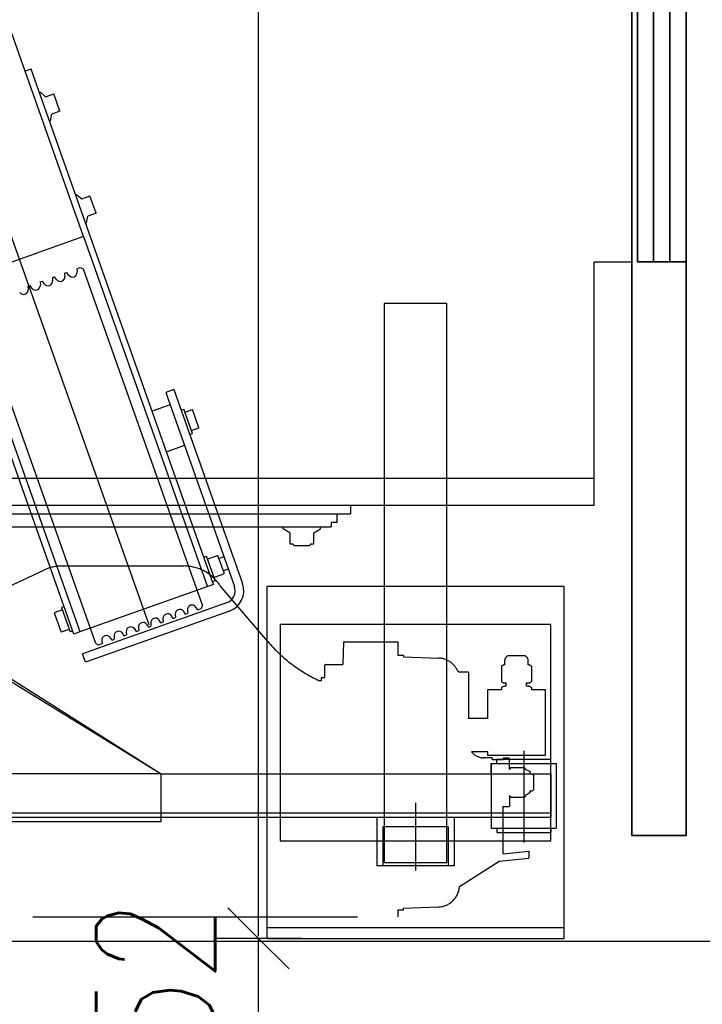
# Model space of a CAD drawing. Header units: millimetres. Extents: x 171 to 266814, y 44 to 350448.
# Tile 39 of 105: x 19122 to 19753, y 19275 to 20184. Entities that reach past the tile are written whole.
import ezdxf

# ---------------------------------------------------------------- set-up
doc = ezdxf.new("R2010")
doc.units = ezdxf.units.MM
doc.header["$LTSCALE"] = 100
doc.linetypes.add('ACAD_ISO02W100', pattern=[15, 12, -3])
doc.linetypes.add('ACAD_ISO10W100', pattern=[18.5, 12, -3, 0.5, -3])
for name, color, linetype in [('CONT_25', 1, 'Continuous'), ('DASH_25', 1, 'ACAD_ISO02W100'), ('DASHD_25', 1, 'ACAD_ISO10W100'), ('KOTY 50', 7, 'Continuous'), ('NOVÁ TENKÁ', 240, 'Continuous'), ('ŽB', 3, 'Continuous')]:
    doc.layers.add(name, color=color, linetype=linetype)
doc.styles.add('CS-ROMANS', font='romans.shx', dxfattribs={"width": 0.75, "oblique": 5})
doc.dimstyles.new('A_KÓTA_50', dxfattribs={"dimtxt": 110, "dimasz": 2, "dimexe": 100, "dimexo": 1500, "dimgap": 40, "dimtad": 1, "dimrnd": 1, "dimdsep": 46, "dimtxsty": 'CS-ROMANS', "dimblk": 'KOT_CARA20', "dimcen": 45, "dimse1": 1, "dimse2": 1, "dimclrd": 256, "dimclre": 256, "dimclrt": 256, "dimadec": 0, "dimazin": 0, "dimtfac": 1, "dimtix": 1, "dimtmove": 2, "dimatfit": 3, "dimldrblk": 'OBLIQUE', "dimfxl": 100, "dimtolj": 1, "dimarcsym": 0})

# ---------------------------------------------------------------- blocks, each defined once
blk = doc.blocks.new('MX20_Planview')
at = {"layer": 'DASH_25', "ltscale": 0.25}
for p, q in [((58.22, 667.01), (58.22, 679.77)), ((58.22, 679.77), (119.22, 679.77)), ((119.22, 679.77), (119.22, 626.77)), ((35.42, 664.05), (31.14, 664.05)), ((36.62, 667.01), (50.86, 667.01)), ((56.36, 667.01), (58.22, 667.01)), ((132, 661.74), (133.59, 665.71)), ((133.59, 665.71), (136, 665.71)), ((136, 667.74), (137.2, 668.94)), ((136, 665.71), (136, 667.74)), ((137.2, 668.94), (150.8, 668.94)), ((150.8, 668.94), (152, 667.74)), ((152, 667.74), (152, 665.71)), ((152, 665.71), (153.61, 665.71)), ((153.61, 665.71), (156, 661.74)), ((207.3, 664.74), (213.81, 664.77)), ((209.91, 640.94), (207.3, 664.74)), ((216.81, 637.28), (213.81, 664.77)), ((26.94, 659.85), (26.94, 646.69)), ((55.16, 662.65), (52.06, 662.65)), ((130.14, 660.67), (132, 661.74)), ((130.14, 648.02), (130.14, 660.67)), ((156, 661.74), (157.86, 660.67)), ((157.86, 660.67), (157.86, 648.02)), ((122, 646.94), (121.5, 646.44)), ((121.5, 646.44), (121.5, 641.44)), ((132, 646.94), (122, 646.94)), ((132, 646.94), (130.14, 648.02)), ((157.86, 648.02), (156, 646.94)), ((156, 646.94), (166, 646.94)), ((166, 646.94), (166.5, 646.44)), ((166.5, 646.44), (166.5, 641.44)), ((35.42, 642.49), (31.14, 642.49)), ((36.62, 639.53), (50.86, 639.53)), ((55.16, 643.89), (52.06, 643.89)), ((56.36, 639.53), (58.22, 639.53)), ((58.22, 626.77), (58.22, 639.53)), ((121.5, 641.44), (122, 640.94)), ((122, 640.94), (122.65, 640.94)), ((122.65, 640.94), (122.58, 640.94)), ((122.65, 630.94), (122.65, 640.94)), ((166.5, 641.44), (166, 640.94)), ((209.91, 640.94), (166, 640.94)), ((240.03, 600.58), (216.81, 637.28)), ((121.39, 630.94), (121.2, 622.63)), ((121.39, 630.94), (122.65, 630.94)), ((122.65, 630.94), (122.58, 630.94)), ((85.01, 626.77), (58.22, 626.77)), ((85.01, 626.77), (85.01, 608.94)), ((115.71, 626.77), (115.71, 611.82)), ((119.22, 626.77), (115.71, 626.77)), ((42, 608.94), (85.01, 608.94)), ((42, 608.94), (42, 601.25)), ((27.95, 548.94), (29.08, 581.31)), ((260.05, 548.94), (258.92, 581.31)), ((260.05, 548.94), (258.92, 581.31)), ((26.5, 548.94), (27.95, 548.94)), ((26.5, 543.5), (26.5, 548.94)), ((261.5, 548.94), (260.05, 548.94)), ((261.5, 548.94), (260.05, 548.94)), ((261.5, 543.5), (261.5, 548.94)), ((14.25, 543.5), (26.5, 543.5)), ((14.25, 493.5), (14.25, 543.5)), ((261.5, 543.5), (268, 543.5)), ((268, -543.5), (268, 543.5)), ((14.25, 493.5), (35.1, 492.94)), ((35.1, 476.71), (35.1, 492.94)), ((47.1, 476.21), (35.6, 476.21)), ((47.1, 473.21), (47.1, 476.21)), ((50.02, 473.21), (47.1, 473.21)), ((50.02, 473.21), (50.02, 471.22)), ((13.84, 423.43), (-37.67, 379.54)), ((-55.94, 233.58), (-55.94, 345.96)), ((-27.63, 164), (-52.19, 216.67))]:
    blk.add_line(p, q, dxfattribs=at)
for centre, radius, start, end in [((31.14, 659.85), 4.2, 90, 180), ((40.59, 663.58), 5.25, 139.11761, 174.81528), ((46.89, 663.58), 5.25, 349.84147, 40.88239), ((60.33, 663.58), 5.25, 139.11761, 190.15853), ((31.14, 646.69), 4.2, 180, 270), ((40.59, 642.97), 5.25, 185.18472, 220.88239), ((46.89, 642.97), 5.25, 319.11761, 10.15853), ((60.33, 642.97), 5.25, 169.84147, 220.88239), ((107.21, 622.94), 14, 307.39164, 360), ((39, 601.25), 3, 288.03429, 360), ((238.93, 580.61), 20, 2, 86.84122), ((49.07, 580.61), 20, 117.19865, 178), ((35.6, 476.71), 0.5, 180, 270), ((-77.38, 530.07), 140.33, 310.54203, 335.20761), ((-15.94, 345.96), 40, 122.89816, 180), ((-15.94, 233.58), 40, 180, 205)]:
    blk.add_arc(centre, radius, start, end, dxfattribs=at)
blk = doc.blocks.new('10020_TravellingCableSupport_769652_0')
at = {"layer": 'CONT_25', "ltscale": 15}
for p, q in [((-4, 110), (-4, -110)), ((-4, 110), (0, 110)), ((0, 110), (0, -110)), ((-4, 75), (-180, 75)), ((-180, 75), (-180, -325)), ((-136, 75), (-176, 75)), ((-4, -110), (-136, -325)), ((0, -110), (-136, -325)), ((0, -110), (-4, -110)), ((-180, -325), (-136, -325)), ((-176, -325), (-176, -685)), ((-136, -325), (-136, -685)), ((-176, -629.99), (-186, -629.99)), ((-136, -629.99), (-126.68, -629.99)), ((-136, -685), (-176, -685))]:
    blk.add_line(p, q, dxfattribs=at)
at = {"layer": 'CONT_25', "ltscale": 2}
for p, q in [((-176, 75), (-176, -325)), ((-176, -524.25), (-221, -524.25)), ((-221, -595.75), (-221, -524.25)), ((-185, -529.75), (-221, -529.75)), ((-185, -590.25), (-185, -529.75)), ((-185, -590.25), (-221, -590.25)), ((-176, -595.75), (-221, -595.75))]:
    blk.add_line(p, q, dxfattribs=at)
at = {"layer": 'CONT_25', "ltscale": 1.5}
for p, q in [((-186.16, -635), (-190.16, -635)), ((-190.16, -635), (-190.16, -685)), ((-126.52, -630), (-186.16, -630)), ((-186.16, -630), (-186.16, -690)), ((-176.16, -630), (-186.16, -630)), ((-136.52, -630), (-126.52, -630)), ((-136, -629.99), (-126.56, -629.99)), ((-126.52, -630), (-126.52, -690)), ((-126.52, -635), (-122.52, -635)), ((-122.52, -635), (-122.52, -685)), ((-186.16, -685), (-190.16, -685)), ((-126.52, -690), (-186.16, -690)), ((-126.52, -685), (-122.52, -685))]:
    blk.add_line(p, q, dxfattribs=at)
at = {"layer": 'DASH_25', "ltscale": 2}
for p, q in [((-172, 75), (-172, -685)), ((-136, -325), (-136, 75))]:
    blk.add_line(p, q, dxfattribs=at)
at = {"layer": 'DASHD_25', "ltscale": 1.5}
for p, q in [((-162.74, -560), (-225.31, -560)), ((-114.83, -660), (-199.44, -660))]:
    blk.add_line(p, q, dxfattribs=at)
blk = doc.blocks.new('10020_Elevator_0')
at = {"layer": 'NOVÁ TENKÁ'}
for p, q in [((-775, 1880), (-775, 205)), ((-750, 1855), (-750, 205)), ((-885.49, 616.04), (885.09, 1245.09)), ((-891.82, 679.78), (527.46, 1183.53)), ((-526.87, 676.67), (892.48, 1180.44)), ((-780.8, 725.75), (-417.86, 854.21)), ((-526.87, 676.67), (-568.57, 794.5)), ((-902.67, 665.38), (-591.66, 775.71)), ((-795, 763.39), (-795, 448)), ((-783, 762.5), (-783, 430)), ((-572.67, 728.16), (-575.58, 727.93)), ((-572.67, 728.16), (-571.94, 726.1)), ((-372.15, 725.06), (-374.15, 730.72)), ((-893.92, 685.72), (-780.8, 725.75)), ((-735.09, 596.61), (-372.15, 725.06)), ((-574.34, 724.45), (-571.94, 726.1)), ((-568.66, 716.85), (-571.57, 716.62)), ((-570.33, 713.14), (-567.93, 714.79)), ((-568.66, 716.85), (-567.93, 714.79)), ((-393.55, 716.61), (-397.68, 711.78)), ((-397.68, 711.78), (-395.01, 704.24)), ((-393.83, 717.39), (-393.55, 716.61)), ((-874.33, 703.79), (-892.24, 697.45)), ((-871.66, 696.25), (-874.33, 703.79)), ((-564.65, 705.54), (-567.55, 705.31)), ((-566.32, 701.83), (-563.92, 703.48)), ((-564.65, 705.54), (-563.92, 703.48)), ((-420.23, 708.05), (-419.95, 707.27)), ((-419.95, 707.27), (-413.71, 706.11)), ((-411.04, 698.57), (-413.71, 706.11)), ((-411.04, 698.57), (-395.01, 704.24)), ((-889.57, 689.91), (-892.24, 697.45)), ((-869.3, 697.08), (-891.93, 689.07)), ((-868.47, 694.72), (-869.3, 697.08)), ((-560.64, 694.23), (-563.54, 694)), ((-562.31, 690.52), (-559.91, 692.17)), ((-560.64, 694.23), (-559.91, 692.17)), ((-891.92, 680.06), (-893.92, 685.72)), ((-891.09, 686.72), (-891.93, 689.07)), ((-556.63, 682.92), (-559.53, 682.69)), ((-556.63, 682.92), (-555.51, 679.77)), ((-487.82, 683.25), (-491.95, 678.42)), ((-488.1, 684.02), (-487.82, 683.25)), ((-919.81, 674.96), (-912.27, 677.63)), ((-872.77, 542.04), (-919.81, 674.96)), ((-865.23, 544.71), (-912.27, 677.63)), ((-848.14, 556.59), (-891.92, 680.06)), ((-556.73, 677.22), (-867.74, 566.89)), ((-526.87, 676.67), (-850.21, 562.22)), ((-555.51, 679.77), (-556.73, 677.22)), ((-514.5, 674.68), (-514.22, 673.9)), ((-514.22, 673.9), (-507.98, 672.74)), ((-491.95, 678.42), (-489.28, 670.88)), ((-902.67, 665.38), (-903.89, 662.83)), ((-505.31, 665.2), (-507.98, 672.74)), ((-505.31, 665.2), (-489.28, 670.88)), ((-903.89, 662.83), (-902.77, 659.68)), ((-899.87, 659.91), (-902.77, 659.68)), ((-899.49, 650.43), (-897.09, 652.08)), ((-899.49, 650.43), (-898.76, 648.37)), ((-895.86, 648.6), (-898.76, 648.37)), ((-895.48, 639.12), (-893.08, 640.77)), ((-895.48, 639.12), (-894.75, 637.06)), ((-891.85, 637.29), (-894.75, 637.06)), ((-891.47, 627.81), (-889.07, 629.46)), ((-891.47, 627.81), (-890.74, 625.75)), ((-887.83, 625.98), (-890.74, 625.75)), ((-887.46, 616.5), (-885.06, 618.15)), ((-887.46, 616.5), (-886.72, 614.44)), ((-883.82, 614.67), (-886.72, 614.44)), ((-682.11, 596.79), (-687.95, 613.29)), ((-883.44, 605.19), (-881.04, 606.84)), ((-883.44, 605.19), (-882.71, 603.13)), ((-879.81, 603.36), (-882.71, 603.13)), ((-670.8, 600.79), (-682.11, 596.79)), ((-668.13, 593.25), (-670.8, 600.79)), ((-879.43, 593.88), (-877.03, 595.53)), ((-879.43, 593.88), (-878.7, 591.82)), ((-875.8, 592.05), (-878.7, 591.82)), ((-682.11, 596.79), (-849.91, 537.4)), ((-848.21, 556.57), (-735.09, 596.61)), ((-668.13, 593.25), (-847.24, 529.86)), ((-719.82, 583.44), (-725.66, 599.94)), ((-875.42, 582.57), (-873.02, 584.22)), ((-875.42, 582.57), (-874.69, 580.51)), ((-708.77, 576.22), (-686.15, 584.22)), ((-688.98, 583.22), (-686.74, 576.91)), ((-686.98, 586.58), (-686.15, 584.22)), ((-871.79, 580.74), (-874.69, 580.51)), ((-709.61, 578.57), (-708.77, 576.22)), ((-705.95, 577.22), (-703.71, 570.9)), ((-703.44, 570.15), (-686.48, 576.15)), ((-686.74, 576.91), (-686.48, 576.15)), ((-871.41, 571.26), (-869.01, 572.91)), ((-871.41, 571.26), (-870.29, 568.11)), ((-870.29, 568.11), (-867.74, 566.89)), ((-822.76, 565.58), (-821.92, 563.22)), ((-703.44, 570.15), (-703.71, 570.9)), ((-845.38, 557.57), (-844.55, 555.21)), ((-844.55, 555.21), (-821.92, 563.22)), ((-838.61, 547.42), (-841.72, 556.21)), ((-821.64, 553.42), (-824.75, 562.22)), ((-837.46, 546.87), (-822.19, 552.27)), ((-833.89, 543.07), (-835.48, 547.57)), ((-822.57, 547.08), (-824.17, 551.57)), ((-800.33, 486), (-796.72, 492.25)), ((-796.72, 492.25), (-795, 492.25)), ((-811.37, 483), (-812, 481.92)), ((-811, 483), (-811.37, 483)), ((-800.33, 486), (-811, 486)), ((-811, 483), (-811, 486)), ((-812, 481.92), (-812, 468.09)), ((-811.37, 467), (-812, 468.09)), ((-811, 467), (-811.37, 467)), ((-811, 464), (-811, 467)), ((-811, 464), (-800.33, 464)), ((-800.33, 464), (-796.72, 457.75)), ((-796.72, 457.75), (-795, 457.75)), ((-791, 448), (-795, 448)), ((-791, 442.5), (-791, 448)), ((-791, 442.5), (-783, 442.5)), ((-775, 430), (-783, 430))]:
    blk.add_line(p, q, dxfattribs=at)
for points in [[(-850, 507.5), (-1175, 507.5), (-1175, 232.5), (-850, 232.5)], [(-885, 495), (-1085, 495), (-1085, 245), (-885, 245)], [(-1072, 341), (-1072, 399), (-1105, 399), (-1105, 341)], [(-588.5, 341), (-588.5, 399), (-1105, 399), (-1105, 341)]]:
    blk.add_lwpolyline(points, close=True, dxfattribs=at)
for points in [[(-1165, 507.5), (-1165, 232.5)], [(-775, 205), (-550, 205), (-550, 170)]]:
    blk.add_lwpolyline(points, dxfattribs=at)
at = {"layer": 'NOVÁ TENKÁ', "lineweight": 35}
for points in [[(-1080, 170), (980, 170), (980, 120), (-1080, 120)], [(-50, 120), (-50, 165), (-550, 165), (-550, 120)]]:
    blk.add_lwpolyline(points, close=True, dxfattribs=at)
for points in [[(-550, 150), (-50, 150)], [(-550, 135), (-50, 135)]]:
    blk.add_lwpolyline(points, dxfattribs=at)
at = {"layer": 'NOVÁ TENKÁ'}
for centre, radius, start, end in [((-575.92, 732.22), 4.3, 124.53137, 274.53137), ((-571.91, 720.91), 4.3, 124.53137, 274.53137), ((-567.89, 709.6), 4.3, 124.53137, 274.53137), ((-563.88, 698.29), 4.3, 124.53137, 274.53137), ((-559.87, 686.98), 4.3, 124.53137, 274.53137), ((-899.53, 655.62), 4.3, 304.53137, 94.53137), ((-895.52, 644.31), 4.3, 304.53137, 94.53137), ((-891.51, 633), 4.3, 304.53137, 94.53137), ((-887.49, 621.69), 4.3, 304.53137, 94.53137), ((-883.48, 610.38), 4.3, 304.53137, 94.53137), ((-879.47, 599.07), 4.3, 304.53137, 94.53137), ((-875.46, 587.76), 4.3, 304.53137, 94.53137), ((-871.45, 576.45), 4.3, 304.53137, 94.53137), ((-837.76, 547.72), 0.9, 199.49073, 289.49073), ((-822.49, 553.12), 0.9, 289.49073, 19.49073), ((-853.92, 548.71), 20, 199.49073, 289.49073), ((-853.92, 548.71), 12, 199.49073, 289.49073)]:
    blk.add_arc(centre, radius, start, end, dxfattribs=at)
at = {"layer": 'NOVÁ TENKÁ', "rotation": 180}
blk.add_blockref('MX20_Planview', (-887, 930), dxfattribs=at)
at = {"layer": 'NOVÁ TENKÁ'}
blk.add_blockref('10020_TravellingCableSupport_769652_0', (-887, 930), dxfattribs=at)
blk = doc.blocks.new('KOT_CARA20')
for p, q in [((0, 20), (0, -20)), ((0, 0), (14.14, 14.14)), ((0, 0), (-14.14, -14.14))]:
    blk.add_line(p, q)
blk = doc.blocks.new('*D312')
at = {"layer": 'Defpoints', "color": 0, "transparency": 16777216}
for p in [(19342.39, 19335.41), (19487.56, 19335.41), (19486.07, 19182.91)]:
    blk.add_point(p, dxfattribs=at)
at = {"layer": 'KOTY 50', "lineweight": -2, "ltscale": 5, "transparency": 16777216}
for p, q in [((19342.39, 19337.41), (19342.39, 19339.41)), ((19342.39, 19182.91), (19342.39, 19335.41)), ((19342.39, 19180.91), (19342.39, 19178.91))]:
    blk.add_line(p, q, dxfattribs=at)
at = {"layer": 'KOTY 50', "lineweight": -2, "transparency": 16777216, "xscale": 2, "yscale": 2, "zscale": 2}
for p, rotation in [((19342.39, 19335.41), 270), ((19342.39, 19182.91), 90)]:
    blk.add_blockref('KOT_CARA20', p, dxfattribs=dict(at, rotation=rotation))
at = {"layer": 'KOTY 50', "transparency": 16777216, "insert": (19247.39, 19259.16), "char_height": 110, "attachment_point": 5, "rotation": 90, "style": 'CS-ROMANS'}
blk.add_mtext('\\A1;152', dxfattribs=at)
blk = doc.blocks.new('_OBLIQUE')
at = {"color": 0, "linetype": 'ByBlock', "ltscale": 15}
blk.add_line((-0.5, -0.5), (0.5, 0.5), dxfattribs=at)
blk = doc.blocks.new('*D313')
at = {"layer": 'Defpoints', "color": 0, "transparency": 16777216}
for p in [(19342.39, 21535.41), (19376.86, 21535.41), (19487.56, 19335.41)]:
    blk.add_point(p, dxfattribs=at)
at = {"layer": 'KOTY 50', "lineweight": -2, "ltscale": 5, "transparency": 16777216}
blk.add_line((19342.39, 19337.41), (19342.39, 21533.41), dxfattribs=at)
at = {"layer": 'KOTY 50', "lineweight": -2, "transparency": 16777216, "xscale": 2, "yscale": 2, "zscale": 2}
for p, rotation in [((19342.39, 21535.41), 90), ((19342.39, 19335.41), 270)]:
    blk.add_blockref('KOT_CARA20', p, dxfattribs=dict(at, rotation=rotation))
at = {"layer": 'KOTY 50', "transparency": 16777216, "insert": (19247.39, 20435.41), "char_height": 110, "attachment_point": 5, "rotation": 90, "style": 'CS-ROMANS'}
blk.add_mtext('\\A1;2200', dxfattribs=at)

msp = doc.modelspace()

# ---------------------------------------------------------------- linework, layer by layer
at = {"layer": 'ŽB', "color": 253}
msp.add_line((17757.556, 19332.91), (19857.556, 19332.91), dxfattribs=at)
msp.add_line((17757.556, 19332.91), (19857.556, 19332.91), dxfattribs=at)

# ---------------------------------------------------------------- block references
at = {"color": 253, "rotation": 90}
msp.add_blockref('10020_Elevator_0', (19857.556, 20510.41), dxfattribs=at)

# ---------------------------------------------------------------- dimensions: what is measured, and where the dimension line sits
at = {"layer": 'KOTY 50', "color": 253, "ltscale": 5}
for base, p1, p2, picture, middle in [((19342.395, 21535.41), (19487.556, 19335.41), (19376.859, 21535.41), '*D313', (19247.395, 20435.41)), ((19342.395, 19335.41), (19486.073, 19182.91), (19487.556, 19335.41), '*D312', (19247.395, 19259.16))]:
    dim = msp.add_linear_dim(base=base, p1=p1, p2=p2, angle=90, dimstyle='A_KÓTA_50', dxfattribs=at)
    dim.commit()
    dim.dimension.update_dxf_attribs({"geometry": picture, "text_midpoint": middle})

doc.saveas('drawing.dxf')
